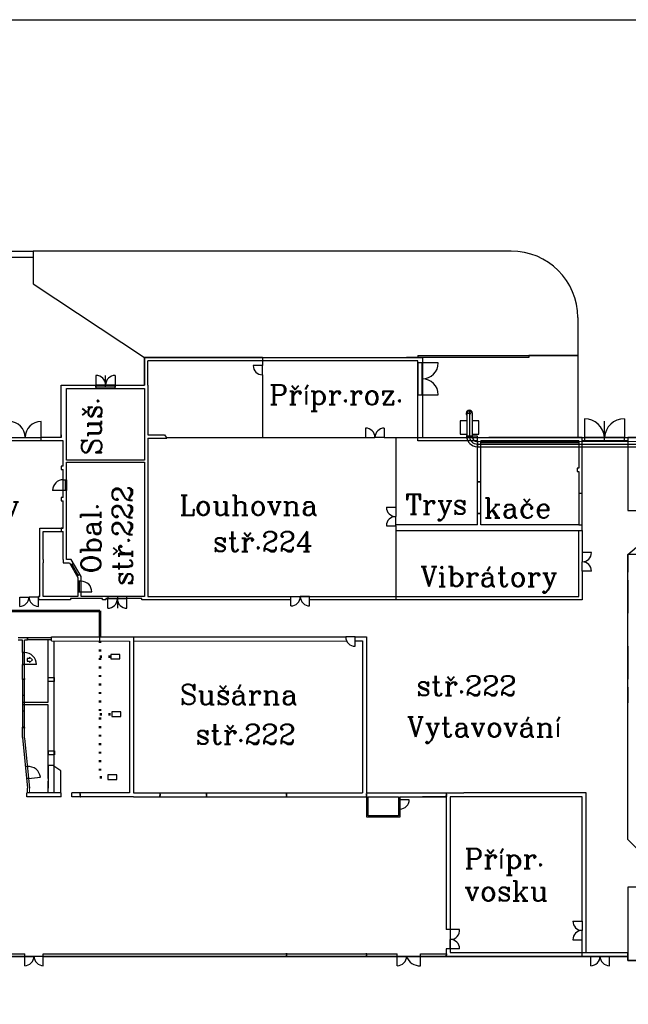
# Model space of a CAD drawing. Extents: x -1507204116 to 3732041488, y -170180604 to 62810664.
# Tile 8 of 54: x 42329 to 88022, y -3587 to 70407. Entities that reach past the tile are written whole.
import ezdxf

# ---------------------------------------------------------------- set-up
doc = ezdxf.new("R2010")
doc.units = 0
doc.header["$LTSCALE"] = 1000
doc.header["$MEASUREMENT"] = 0
for name, pattern in [('CSN_CERCHOVANA', [10.7, 5, -2.5, 0.7, -2.5]), ('GEN3A', [3.1, 2.5, -0.6]), ('INCONTINUOUS', [200000.001, 200000, -0.001]), ('TECKOVANA', [3.9, 0.7, -2.5, 0.7])]:
    doc.linetypes.add(name, pattern=pattern)
doc.layers.get('0').update_dxf_attribs({"linetype": 'CONTINUOUS'})
for name, color, linetype in [('4', 3, 'CONTINUOUS'), ('_ZAŘÍZENÍ', 7, 'CONTINUOUS'), ('KOTY', 2, 'CONTINUOUS'), ('OSY', 6, 'CSN_CERCHOVANA'), ('POMOCNA', 9, 'INCONTINUOUS'), ('SILNA', 7, 'CONTINUOUS'), ('SLABA', 8, 'CONTINUOUS'), ('TENKA', 7, 'CONTINUOUS'), ('TLUSTA', 3, 'CONTINUOUS'), ('VZT-STAVBA', 7, 'CONTINUOUS')]:
    doc.layers.add(name, color=color, linetype=linetype)
doc.layers.add('INFOBOD', color=4, linetype='CONTINUOUS', plot=False)
doc.styles.add('ROMANC', font='romanc')
doc.styles.get("Standard").update_dxf_attribs({"font": 'ROMANS.shx', "height": 10})

# ---------------------------------------------------------------- blocks, each defined once
blk = doc.blocks.new('soucast')
for p, q in [((1, 0), (-1, 0)), ((0, 1), (0, -1)), ((0, -1), (0, 1))]:
    blk.add_line(p, q)
blk.add_lwpolyline([(0, 1), (-1, 0), (0, -1), (0, -1), (1, 0), (0, 1)], close=True)
at = {"linetype": 'Continuous', "flags": 1}
for tag in ['BOM1', 'BOM2', 'BOM3', 'BOM4', 'BOM5', 'BOM6', 'BOM7', 'BOM8', 'BOM9', 'BOM10', 'BOM11']:
    blk.add_attdef(tag, (0, 0), '', height=0.1, dxfattribs=at)
at = {"lineweight": 80, "flags": 1}
blk.add_attdef('BOM12', (0, 0), '', height=0.1, dxfattribs=at)

msp = doc.modelspace()

# ---------------------------------------------------------------- linework, layer by layer
at = {"color": 0, "lineweight": -2}
for p, q in [((46853, 12211), (46855, 12211)), ((46855, 12211), (46854, 12212)), ((46855, 12212), (46854, 12211)), ((56353, 12211), (56355, 12211)), ((56355, 12211), (56354, 12212)), ((56355, 12212), (56354, 12211))]:
    msp.add_line(p, q, dxfattribs=at)
at = {"color": 0}
for p, q in [((62353, 12211), (62355, 12211)), ((62355, 12211), (62354, 12212)), ((62355, 12212), (62354, 12211))]:
    msp.add_line(p, q, dxfattribs=at)
at = {"color": 0, "lineweight": -2}
for points in [[(46855, 12211), (46855, 12211), (46855, 12212), (46854, 12212), (46853, 12211), (46854, 12211)], [(56355, 12211), (56355, 12211), (56355, 12212), (56354, 12212), (56353, 12211), (56354, 12211)]]:
    msp.add_lwpolyline(points, close=True, dxfattribs=at)
at = {"color": 0}
msp.add_lwpolyline([(62355, 12211), (62355, 12211), (62355, 12212), (62354, 12212), (62353, 12211), (62354, 12211)], close=True, dxfattribs=at)
at = {"layer": '4', "color": 0}
for points in [[(60560, 43717), (60560, 44417), (59860, 44417)], [(68300, 39717), (68300, 39017), (69000, 39017)], [(69700, 39717), (69700, 39017), (69000, 39017)], [(69860, 33769), (70560, 33769), (70560, 33069)], [(69860, 32369), (70560, 32369), (70560, 33069)], [(85260, 30365), (84560, 30365), (84560, 29665)], [(85260, 28965), (84560, 28965), (84560, 29665)], [(42329, 26317), (42329, 27017), (43029, 27017)], [(43729, 26317), (43729, 27017), (43029, 27017)], [(62697, 26350), (62697, 27050), (63397, 27050)], [(64097, 26350), (64097, 27050), (63397, 27050)], [(67503, 23317), (67503, 24017), (66803, 24017)], [(83860, 2665), (84560, 2665), (84560, 1965)], [(83860, 1265), (84560, 1265), (84560, 1965)], [(85203, -683), (85203, 17), (85903, 17)], [(86603, -683), (86603, 17), (85903, 17)]]:
    msp.add_lwpolyline(points, dxfattribs=at)
at = {"layer": '4', "color": 0, "lineweight": -2}
for points in [[(42702, -683), (42702, 17), (43402, 17)], [(44102, -683), (44102, 17), (43402, 17)]]:
    msp.add_lwpolyline(points, dxfattribs=at)
at = {"layer": '4', "color": 0}
for centre, start, end in [((60560, 44417), 180, 270), ((68300, 39017), 0, 90), ((69700, 39017), 90, 180), ((70560, 33769), 180, 270), ((70560, 32369), 90, 180), ((84560, 30365), 270, 0), ((84560, 28965), 0, 90), ((42329, 27017), 270, 0), ((43729, 27017), 180, 270), ((62697, 27050), 270, 0), ((64097, 27050), 180, 270), ((67503, 24017), 180, 270), ((84560, 2665), 180, 270), ((84560, 1265), 90, 180), ((85203, 17), 270, 0), ((86603, 17), 180, 270)]:
    msp.add_arc(centre, 700, start, end, dxfattribs=at)
at = {"layer": '4', "color": 0, "lineweight": -2}
for centre, start, end in [((42702, 17), 270, 0), ((44102, 17), 180, 270)]:
    msp.add_arc(centre, 700, start, end, dxfattribs=at)
at = {"layer": '_ZAŘÍZENÍ', "color": 0}
for p, q in [((72220, 45167), (72218, 45013)), ((80556, 45167), (84224, 45167)), ((84224, 45167), (80556, 45167)), ((80556, 45167), (80556, 45017)), ((51709, 42950), (51709, 45017)), ((51709, 45017), (72560, 45017)), ((60560, 45017), (51709, 45017)), ((51709, 45017), (51709, 42950)), ((51709, 42950), (51709, 45017)), ((51709, 45017), (60560, 45017)), ((60560, 45017), (72560, 45017)), ((72560, 45017), (72560, 39017)), ((80556, 45017), (72560, 45017)), ((72560, 45017), (72560, 39017)), ((72560, 45017), (72560, 39017)), ((48779, 42800), (48779, 43676)), ((45449, 39017), (45449, 42950)), ((45449, 42950), (51709, 42950)), ((45449, 39017), (45449, 42950)), ((45449, 42950), (51709, 42950)), ((76189, 40817), (75824, 40817)), ((76088, 41081), (76088, 40553)), ((76088, 40817), (76088, 41081)), ((76088, 40817), (76189, 40817)), ((76088, 40577), (76088, 39117)), ((86233, 38767), (86233, 40226)), ((72560, 39017), (105379, 39017)), ((72560, 39017), (84224, 39017)), ((72560, 39017), (115183, 39017)), ((75848, 39117), (76328, 39117)), ((75848, 39112), (75848, 39117)), ((76088, 39112), (75848, 39112)), ((76088, 39112), (76088, 39117)), ((76328, 39112), (76088, 39112)), ((76328, 39117), (76328, 39112)), ((76688, 39112), (76328, 39112)), ((76688, 38752), (76688, 39112)), ((76688, 38752), (76688, 38512)), ((76693, 38752), (76688, 38752)), ((76688, 38512), (76688, 38272)), ((76688, 38512), (76693, 38512)), ((76693, 38272), (76693, 38752)), ((76693, 38517), (89473, 38517)), ((84560, 39017), (88060, 39017)), ((76688, 38272), (76693, 38272)), ((43849, 29850), (43849, 32200)), ((43849, 32200), (45599, 32200)), ((44099, 29850), (44099, 31950)), ((44099, 31950), (45599, 31950)), ((84310, 27050), (84310, 32017)), ((44099, 29850), (44099, 29600)), ((45599, 29850), (45599, 29600)), ((45599, 29600), (46055, 29600)), ((49659, 27050), (49659, 26174)), ((53037, 27050), (75662, 27050)), ((75662, 27050), (84310, 27050)), ((42215, 23985), (42926, 23985)), ((42536, 23789), (42215, 23789)), ((42926, 23789), (42686, 23789)), ((42926, 23985), (42926, 23789)), ((50860, 12316), (68060, 12316)), ((68360, 12316), (75662, 12316)), ((68400, 10467), (68400, 12017)), ((68500, 10567), (68500, 12017)), ((70780, 12017), (70780, 10567)), ((70880, 12017), (70880, 11787)), ((74660, 12017), (74660, 316)), ((71580, 11787), (70880, 11787)), ((70880, 11787), (70880, 11087)), ((70880, 10467), (68400, 10467)), ((70780, 10567), (68500, 10567)), ((70880, 11087), (70880, 10467)), ((74660, 2046), (74360, 2046)), ((70680, 17), (70680, 217)), ((87983, 17), (70680, 17)), ((87983, 17), (70680, 17)), ((70680, 17), (87983, 17)), ((72430, 17), (72430, 217)), ((74660, 586), (74360, 586)), ((87983, -283), (87983, 316)), ((87983, -283), (87983, 17)), ((87983, 17), (87983, -283)), ((87983, -283), (87983, 17)), ((115183, -283), (87983, -283)), ((115183, -283), (87983, -283))]:
    msp.add_line(p, q, dxfattribs=at)
at = {"layer": '_ZAŘÍZENÍ', "color": 0, "linetype": 'Continuous'}
for p, q in [((45449, 39017), (43916, 39017)), ((45449, 39200), (45449, 39017))]:
    msp.add_line(p, q, dxfattribs=at)
at = {"layer": '_ZAŘÍZENÍ', "color": 0, "lineweight": -2}
for p, q in [((44102, 17), (1560, 17)), ((87983, 17), (13856, 6)), ((70680, 17), (42702, 17)), ((70680, 17), (44102, 17)), ((44102, 17), (70680, 17))]:
    msp.add_line(p, q, dxfattribs=at)
at = {"layer": '_ZAŘÍZENÍ', "color": 0, "linetype": 'Continuous', "lineweight": -2}
for p, q in [((42702, 17), (42702, 217)), ((44102, 17), (44102, 217))]:
    msp.add_line(p, q, dxfattribs=at)
at = {"layer": '_ZAŘÍZENÍ', "color": 0, "linetype": 'Continuous'}
msp.add_lwpolyline([(43345, 53017), (43345, 52544), (27483, 52544), (27483, 53017)], close=True, dxfattribs=at)
msp.add_lwpolyline([(43345, 53017), (43345, 52544), (27483, 52544), (27483, 53017)], close=True, dxfattribs=at)
at = {"layer": '_ZAŘÍZENÍ', "color": 0}
for points in [[(79224, 53017), (43345, 53017), (43345, 50545), (51709, 45017)], [(75662, 53017), (43345, 53017), (43345, 50545), (51709, 45017)], [(84224, 48017), (84224, 39017)], [(72220, 45167), (75662, 45167)], [(75662, 45167), (80556, 45167)], [(80556, 45167), (80556, 45017), (75662, 45017)], [(51709, 45017), (60560, 45017), (60560, 44417)], [(51959, 42950), (51959, 44779)], [(60560, 45017), (72560, 45017), (72560, 44617)], [(75662, 45017), (71361, 45017)], [(48054, 43675), (48054, 42950)], [(49504, 43675), (49504, 42950)], [(51709, 42950), (51709, 43965)], [(60560, 43717), (60560, 39017)], [(45449, 39200), (45449, 42950), (45599, 42950)], [(45599, 42950), (51709, 42950)], [(51959, 42950), (51959, 39200)], [(45849, 37300), (45849, 42700), (51709, 42700), (51709, 37300)], [(72560, 42217), (72560, 39017)], [(75888, 40817), (75888, 39112)], [(76288, 40817), (76288, 39112)], [(75388, 40267), (75388, 39267), (75888, 39267)], [(75888, 40267), (75388, 40267)], [(76288, 39267), (76788, 39267), (76788, 40267), (76288, 40267)], [(84733, 40417), (84733, 39017)], [(87733, 40417), (87733, 39017)], [(21060, 39017), (43916, 39017)], [(45599, 36850), (45599, 38767)], [(51959, 39200), (53196, 39200)], [(51959, 38950), (51959, 27050), (53037, 27050)], [(51959, 38950), (53376, 38950)], [(53196, 39200), (53376, 38950)], [(53328, 39017), (68300, 39017)], [(69700, 39017), (70560, 39017), (70560, 33769)], [(70560, 39017), (75662, 39017)], [(75662, 39017), (77560, 39017)], [(76688, 38722), (89283, 38717)], [(84560, 32820), (84560, 39017), (77560, 39017)], [(84560, 39017), (85537, 39017)], [(86937, 39017), (95560, 39017)], [(89283, 39017), (87979, 39017)], [(87979, 38767), (87979, 38718)], [(115183, 39017), (87983, 39017), (87983, 33517), (115183, 33517)], [(76688, 38312), (89351, 38317)], [(51709, 37300), (45849, 37300)], [(51709, 27050), (46944, 27050), (46944, 28560), (46199, 29850), (45849, 29850), (45849, 37150)], [(45849, 37150), (51709, 37150)], [(51709, 37150), (51709, 27050)], [(45599, 36850), (45449, 36850), (45449, 36600), (45599, 36600)], [(45599, 34500), (45599, 36600)], [(45599, 34500), (45449, 34500), (45449, 34250), (45599, 34250)], [(45599, 32200), (45599, 34250)], [(77560, 32017), (84560, 32017), (84560, 32836)], [(45599, 32200), (45449, 32200), (45449, 31950), (45599, 31950)], [(45599, 29850), (45599, 31950)], [(70560, 32369), (70560, 26800), (64097, 26800)], [(70560, 32017), (75662, 32017)], [(75662, 32017), (77560, 32017)], [(84560, 32017), (84560, 30365)], [(43849, 27050), (43849, 29850), (43849, 29850)], [(46694, 28493), (46694, 27050), (44099, 27050), (44099, 29600)], [(46055, 29600), (46694, 28493)], [(46142, 29448), (46359, 29573)], [(46232, 29499), (46725, 28645)], [(84560, 28965), (84560, 26800), (75662, 26800)], [(46852, 28718), (46636, 28593)], [(43729, 27050), (43729, 26800)], [(43849, 27050), (43729, 27050)], [(43849, 26800), (43729, 26800)], [(48537, 26900), (46149, 26900), (46149, 26800), (43849, 26800)], [(48787, 26900), (48787, 26800), (48537, 26800), (48537, 26900)], [(52997, 26800), (51509, 26800), (51509, 26900), (48787, 26900)], [(48934, 26175), (48934, 26900)], [(50384, 26175), (50384, 26900)], [(62697, 26800), (52997, 26800)], [(75662, 26800), (70560, 26800)], [(44725, 23717), (44726, 24017)], [(44725, 23717), (50560, 23715), (50560, 12317), (46251, 12317)], [(44726, 24017), (50860, 24017), (50860, 12316)], [(50860, 24017), (66803, 24017)], [(50860, 23717), (66872, 23713)], [(67503, 24017), (68360, 24017), (68360, 12316)], [(67503, 23717), (68060, 23717), (68060, 12316)], [(45451, 12317), (42863, 12314)], [(68500, 12017), (70780, 12017)], [(70880, 12017), (74360, 12017), (74360, 2046)], [(74360, 12017), (72560, 12017)], [(75662, 12017), (74660, 12017)], [(84860, 316), (84860, 12317), (75662, 12317)], [(84560, 2665), (84560, 12017), (75662, 12017)], [(115183, -33), (115183, 5217), (87983, 5217), (87983, -283), (115183, -283)], [(75360, 2046), (74660, 2046), (74660, 1286)], [(75360, 586), (74660, 586), (74660, 1286)], [(75662, 17), (84560, 17), (84560, 1265)], [(70680, -683), (70680, 17), (71380, 17)], [(72430, -683), (72430, 17), (71380, 17)], [(74360, 17), (72430, 17)], [(72560, 17), (75662, 17)], [(74360, 586), (74360, 217)], [(87983, 17), (75662, 17)], [(84560, 17), (85203, 17)], [(86603, 17), (87983, 17)]]:
    msp.add_lwpolyline(points, dxfattribs=at)
at = {"layer": '_ZAŘÍZENÍ', "color": 0, "linetype": 'Continuous'}
for points in [[(75662, 38767), (72226, 38767), (72226, 44779), (51959, 44779)], [(45599, 38767), (45560, 38767), (28460, 38767)], [(76700, 38767), (75662, 38767)], [(84310, 38767), (76950, 38767)], [(87983, 38767), (84560, 38767)], [(72430, 217), (74360, 217)], [(74660, 316), (75662, 316)], [(75662, 316), (87983, 316)]]:
    msp.add_lwpolyline(points, dxfattribs=at)
at = {"layer": '_ZAŘÍZENÍ', "color": 0}
for points in [[(72222, 44617), (72222, 42217), (72556, 42217), (72556, 44617)], [(48054, 42700), (49504, 42700), (49504, 42950), (48054, 42950)], [(49504, 42800), (48054, 42800), (48054, 42950), (49504, 42950)], [(84733, 39017), (84733, 38767), (87733, 38767), (87733, 39017)], [(45599, 35837), (45849, 35837), (45849, 35037), (45599, 35037)], [(46944, 28210), (46694, 28210), (46694, 27410), (46944, 27410)], [(50384, 27050), (48934, 27050), (48934, 26900), (50384, 26900)]]:
    msp.add_lwpolyline(points, close=True, dxfattribs=at)
at = {"layer": '_ZAŘÍZENÍ', "color": 0, "ltscale": 100}
for points in [[(72556, 44617), (72222, 44617)], [(73756, 44617), (72556, 44617)], [(72222, 42217), (72556, 42217)], [(72556, 42217), (73756, 42217)], [(43939, 39004), (43939, 40204)], [(43939, 38767), (43939, 39004)]]:
    msp.add_lwpolyline(points, dxfattribs=at)
at = {"layer": '_ZAŘÍZENÍ', "color": 0, "linetype": 'Continuous', "flags": 128}
for points in [[(76700, 32447), (76700, 33287), (76950, 33287), (76700, 33287), (76700, 35667), (76950, 35667), (76700, 35667), (76700, 38767)], [(84310, 32447), (76950, 32447), (76950, 38767)], [(84310, 38617), (76950, 38617)], [(84310, 38767), (84310, 36707), (84190, 36707), (84190, 36447), (84310, 36447), (84310, 34817), (84560, 34817)], [(84310, 34817), (84310, 32447)], [(75662, 32447), (70560, 32447)], [(76700, 32447), (75662, 32447)], [(84310, 32447), (84560, 32447)], [(92483, 7500), (89283, 7500), (87983, 8800), (87983, 30228), (89283, 31328), (97983, 31328)]]:
    msp.add_lwpolyline(points, dxfattribs=at)
at = {"layer": '_ZAŘÍZENÍ', "color": 0}
for points in [[(45749, 35837), (45749, 35037), (44799, 35037, 0.80493)], [(46794, 28210), (46794, 27410), (47744, 27410, -0.80493)]]:
    msp.add_lwpolyline(points, format="xyb", dxfattribs=at)
at = {"layer": '_ZAŘÍZENÍ', "color": 0, "linetype": 'GEN3A', "flags": 128}
for points in [[(92083, 26958), (92083, 30228), (87983, 30228), (87983, 30228), (87983, 25538)], [(87983, 23338), (87983, 19058)]]:
    msp.add_lwpolyline(points, dxfattribs=at)
at = {"layer": '_ZAŘÍZENÍ', "color": 0, "ltscale": 200}
msp.add_lwpolyline([(42926, 23793), (42926, 23969)], dxfattribs=at)
at = {"layer": '_ZAŘÍZENÍ', "lineweight": -2}
for points in [[(49841, 22714), (49171, 22714), (49171, 22367), (49841, 22367)], [(49911, 18384), (49241, 18384), (49241, 18037), (49911, 18037)], [(49617, 13666), (48948, 13666), (48948, 13319), (49617, 13319)]]:
    msp.add_lwpolyline(points, close=True, dxfattribs=at)
at = {"layer": '_ZAŘÍZENÍ', "color": 0, "lineweight": -2}
for points in [[(42861, 12017), (42862, 12318)], [(45451, 12017), (42862, 12017)], [(45451, 12017), (45451, 12317)], [(46251, 12017), (46251, 12317)], [(50860, 12017), (46251, 12017)], [(50860, 12017), (68400, 12017)], [(12060, 17), (42702, 17)], [(70680, 17), (44102, 17)]]:
    msp.add_lwpolyline(points, dxfattribs=at)
at = {"layer": '_ZAŘÍZENÍ', "color": 0, "linetype": 'Continuous', "lineweight": -2}
for points in [[(1860, 217), (42702, 217)], [(44102, 217), (70680, 217)]]:
    msp.add_lwpolyline(points, dxfattribs=at)
at = {"layer": '_ZAŘÍZENÍ', "color": 0}
msp.add_circle((76088, 41040), 6, dxfattribs=at)
for centre, radius, start, end in [((79224, 48017), 5000, 0, 90), ((48054, 42950), 725, 0, 90), ((49504, 42950), 725, 90, 180), ((76088, 40817), 240, 326.44269, 213.55731), ((75866, 40817), 6, 90, 89.9999), ((76088, 40817), 200, 0, 180), ((75896, 40928), 6, 60, 59.9999), ((75977, 41010), 6, 30, 29.9999), ((76200, 41010), 6, 330, 329.9999), ((76281, 40928), 6, 300, 299.9999), ((76311, 40817), 6, 270, 269.9999), ((84748, 38929), 1488, 3.40094, 90.61192), ((87719, 38929), 1488, 89.38808, 176.59906), ((76688, 39112), 800, 180, 270), ((76688, 39112), 600, 180, 270), ((76688, 39112), 400, 180, 270), ((45599, 35037), 800, 90, 180), ((46944, 27410), 800, 0, 90), ((48934, 26900), 725, 270, 0), ((50384, 26900), 725, 180, 270), ((70880, 11787), 700, 270, 0), ((74658, 1990), 704, 270.12912, 4.57747), ((74660, 586), 700, 0, 90), ((70680, 17), 700, 270, 0), ((72331, 306), 994, 196.92335, 275.69651)]:
    msp.add_arc(centre, radius, start, end, dxfattribs=at)
at = {"layer": '_ZAŘÍZENÍ', "color": 0, "ltscale": 100}
for centre, radius, start, end in [((72556, 44617), 1200, 270, 0), ((72556, 42217), 1200, 0, 90), ((41539, 39006), 1199, 0.54097, 90.02833), ((43940, 39003), 1202, 90.03296, 179.31262)]:
    msp.add_arc(centre, radius, start, end, dxfattribs=at)
at = {"layer": 'KOTY', "color": 0}
msp.add_arc((42983, 13384), 899, 5.67091, 95.71415, dxfattribs=at)
at = {"layer": 'OSY', "color": 0, "lineweight": -2}
for p, q in [((46860, 12219), (46860, 12015)), ((52860, 12219), (52860, 12015)), ((56360, 12219), (56360, 12015))]:
    msp.add_line(p, q, dxfattribs=at)
at = {"layer": 'OSY', "color": 0}
for p, q in [((62360, 12219), (62360, 12015)), ((68360, 12219), (68360, 12015)), ((74360, 12219), (74360, 12015)), ((62360, 217), (62360, 13)), ((68360, 218), (68360, 14)), ((74360, 218), (74360, 14))]:
    msp.add_line(p, q, dxfattribs=at)
at = {"layer": 'POMOCNA', "lineweight": -2}
msp.add_line((48356, 23716), (48356, 24017), dxfattribs=at)
at = {"layer": 'SILNA', "color": 0}
for p, q in [((42536, 16467), (42918, 12652)), ((42686, 16405), (43058, 12652)), ((42893, 14280), (42754, 14266)), ((42983, 13384), (42843, 13371)), ((62360, 12217), (62315, 12217)), ((62315, 12217), (62315, 12213)), ((62315, 12017), (62315, 12021)), ((62360, 12017), (62315, 12017)), ((62319, 12208), (62350, 12204)), ((62319, 12026), (62350, 12030)), ((62356, 12197), (62356, 12117)), ((62356, 12037), (62356, 12117)), ((62360, 12217), (62405, 12217)), ((62360, 12017), (62405, 12017)), ((62364, 12197), (62364, 12117)), ((62364, 12037), (62364, 12117)), ((62401, 12208), (62370, 12204)), ((62401, 12026), (62370, 12030)), ((62405, 12217), (62405, 12213)), ((62405, 12017), (62405, 12021)), ((68360, 12217), (68315, 12217)), ((68315, 12217), (68315, 12213)), ((68315, 12017), (68315, 12021)), ((68360, 12017), (68315, 12017)), ((68319, 12208), (68350, 12204)), ((68319, 12026), (68350, 12030)), ((68356, 12197), (68356, 12117)), ((68356, 12037), (68356, 12117)), ((68360, 12217), (68405, 12217)), ((68360, 12017), (68405, 12017)), ((68364, 12197), (68364, 12117)), ((68364, 12037), (68364, 12117)), ((68401, 12208), (68370, 12204)), ((68401, 12026), (68370, 12030)), ((68405, 12217), (68405, 12213)), ((68405, 12017), (68405, 12021)), ((74360, 12217), (74315, 12217)), ((74315, 12217), (74315, 12213)), ((74315, 12017), (74315, 12021)), ((74360, 12017), (74315, 12017)), ((74319, 12208), (74350, 12204)), ((74319, 12026), (74350, 12030)), ((74356, 12197), (74356, 12117)), ((74356, 12037), (74356, 12117)), ((74360, 12217), (74405, 12217)), ((74360, 12017), (74405, 12017)), ((74364, 12197), (74364, 12117)), ((74364, 12037), (74364, 12117)), ((74401, 12208), (74370, 12204)), ((74401, 12026), (74370, 12030)), ((74405, 12217), (74405, 12213)), ((74405, 12017), (74405, 12021)), ((62360, 215), (62315, 215)), ((62315, 215), (62315, 211)), ((62315, 15), (62315, 19)), ((62360, 15), (62315, 15)), ((62319, 206), (62350, 202)), ((62319, 24), (62350, 28)), ((62356, 195), (62356, 115)), ((62356, 35), (62356, 115)), ((62360, 215), (62405, 215)), ((62360, 15), (62405, 15)), ((62364, 195), (62364, 115)), ((62364, 35), (62364, 115)), ((62401, 206), (62370, 202)), ((62401, 24), (62370, 28)), ((62405, 215), (62405, 211)), ((62405, 15), (62405, 19)), ((68360, 216), (68315, 216)), ((68315, 216), (68315, 212)), ((68315, 16), (68315, 21)), ((68360, 16), (68315, 16)), ((68319, 208), (68350, 203)), ((68319, 25), (68350, 29)), ((68356, 196), (68356, 116)), ((68356, 37), (68356, 116)), ((68360, 216), (68405, 216)), ((68360, 16), (68405, 16)), ((68364, 196), (68364, 116)), ((68364, 37), (68364, 116)), ((68401, 208), (68370, 203)), ((68401, 25), (68370, 29)), ((68405, 216), (68405, 212)), ((68405, 16), (68405, 21)), ((74360, 216), (74315, 216)), ((74315, 216), (74315, 212)), ((74315, 16), (74315, 21)), ((74360, 16), (74315, 16)), ((74319, 208), (74350, 203)), ((74319, 25), (74350, 29)), ((74356, 196), (74356, 116)), ((74356, 37), (74356, 116)), ((74360, 216), (74405, 216)), ((74360, 16), (74405, 16)), ((74364, 196), (74364, 116)), ((74364, 37), (74364, 116)), ((74401, 208), (74370, 203)), ((74401, 25), (74370, 29)), ((74405, 216), (74405, 212)), ((74405, 16), (74405, 21))]:
    msp.add_line(p, q, dxfattribs=at)
at = {"layer": 'SILNA', "color": 0, "lineweight": 13}
msp.add_line((43058, 12317), (43058, 12652), dxfattribs=at)
at = {"layer": 'SILNA', "color": 0, "lineweight": -2}
for p, q in [((46860, 12217), (46815, 12217)), ((46815, 12217), (46815, 12213)), ((46815, 12017), (46815, 12021)), ((46860, 12017), (46815, 12017)), ((46819, 12208), (46850, 12204)), ((46819, 12026), (46850, 12030)), ((46856, 12197), (46856, 12117)), ((46856, 12037), (46856, 12117)), ((46860, 12217), (46905, 12217)), ((46860, 12017), (46905, 12017)), ((46864, 12197), (46864, 12117)), ((46864, 12037), (46864, 12117)), ((46901, 12208), (46870, 12204)), ((46901, 12026), (46870, 12030)), ((46905, 12217), (46905, 12213)), ((46905, 12017), (46905, 12021)), ((52860, 12217), (52815, 12217)), ((52815, 12217), (52815, 12213)), ((52815, 12017), (52815, 12021)), ((52860, 12017), (52815, 12017)), ((52819, 12208), (52850, 12204)), ((52819, 12026), (52850, 12030)), ((52856, 12197), (52856, 12117)), ((52856, 12037), (52856, 12117)), ((52860, 12217), (52905, 12217)), ((52860, 12017), (52905, 12017)), ((52864, 12197), (52864, 12117)), ((52864, 12037), (52864, 12117)), ((52901, 12208), (52870, 12204)), ((52901, 12026), (52870, 12030)), ((52905, 12217), (52905, 12213)), ((52905, 12017), (52905, 12021)), ((56360, 12217), (56315, 12217)), ((56315, 12217), (56315, 12213)), ((56315, 12017), (56315, 12021)), ((56360, 12017), (56315, 12017)), ((56319, 12208), (56350, 12204)), ((56319, 12026), (56350, 12030)), ((56356, 12197), (56356, 12117)), ((56356, 12037), (56356, 12117)), ((56360, 12217), (56405, 12217)), ((56360, 12017), (56405, 12017)), ((56364, 12197), (56364, 12117)), ((56364, 12037), (56364, 12117)), ((56401, 12208), (56370, 12204)), ((56401, 12026), (56370, 12030)), ((56405, 12217), (56405, 12213)), ((56405, 12017), (56405, 12021))]:
    msp.add_line(p, q, dxfattribs=at)
for centre, radius, start, end in [((46820, 12213), 4.5, 180, 262.03039), ((46820, 12021), 4.5, 97.96961, 180), ((46849, 12197), 7.5, 0, 82.03039), ((46849, 12037), 7.5, 277.96961, 0), ((46871, 12197), 7.5, 97.96961, 180), ((46871, 12037), 7.5, 180, 262.03039), ((46901, 12213), 4.5, 277.96961, 0), ((46901, 12021), 4.5, 0, 82.03039), ((52820, 12213), 4.5, 180, 262.03039), ((52820, 12021), 4.5, 97.96961, 180), ((52849, 12197), 7.5, 0, 82.03039), ((52849, 12037), 7.5, 277.96961, 0), ((52871, 12197), 7.5, 97.96961, 180), ((52871, 12037), 7.5, 180, 262.03039), ((52901, 12213), 4.5, 277.96961, 0), ((52901, 12021), 4.5, 0, 82.03039), ((56320, 12213), 4.5, 180, 262.03039), ((56320, 12021), 4.5, 97.96961, 180), ((56349, 12197), 7.5, 0, 82.03039), ((56349, 12037), 7.5, 277.96961, 0), ((56371, 12197), 7.5, 97.96961, 180), ((56371, 12037), 7.5, 180, 262.03039), ((56401, 12213), 4.5, 277.96961, 0), ((56401, 12021), 4.5, 0, 82.03039)]:
    msp.add_arc(centre, radius, start, end, dxfattribs=at)
at = {"layer": 'SILNA', "color": 0}
for centre, radius, start, end in [((62320, 12213), 4.5, 180, 262.03039), ((62320, 12021), 4.5, 97.96961, 180), ((62349, 12197), 7.5, 0, 82.03039), ((62349, 12037), 7.5, 277.96961, 0), ((62371, 12197), 7.5, 97.96961, 180), ((62371, 12037), 7.5, 180, 262.03039), ((62401, 12213), 4.5, 277.96961, 0), ((62401, 12021), 4.5, 0, 82.03039), ((68320, 12213), 4.5, 180, 262.03039), ((68320, 12021), 4.5, 97.96961, 180), ((68349, 12197), 7.5, 0, 82.03039), ((68349, 12037), 7.5, 277.96961, 0), ((68371, 12197), 7.5, 97.96961, 180), ((68371, 12037), 7.5, 180, 262.03039), ((68401, 12213), 4.5, 277.96961, 0), ((68401, 12021), 4.5, 0, 82.03039), ((74320, 12213), 4.5, 180, 262.03039), ((74320, 12021), 4.5, 97.96961, 180), ((74349, 12197), 7.5, 0, 82.03039), ((74349, 12037), 7.5, 277.96961, 0), ((74371, 12197), 7.5, 97.96961, 180), ((74371, 12037), 7.5, 180, 262.03039), ((74401, 12213), 4.5, 277.96961, 0), ((74401, 12021), 4.5, 0, 82.03039), ((62320, 211), 4.5, 180, 262.03039), ((62320, 19), 4.5, 97.96961, 180), ((62349, 195), 7.5, 0, 82.03039), ((62349, 35), 7.5, 277.96961, 0), ((62371, 195), 7.5, 97.96961, 180), ((62371, 35), 7.5, 180, 262.03039), ((62401, 211), 4.5, 277.96961, 0), ((62401, 19), 4.5, 0, 82.03039), ((68320, 212), 4.5, 180, 262.03039), ((68320, 21), 4.5, 97.96961, 180), ((68349, 196), 7.5, 0, 82.03039), ((68349, 37), 7.5, 277.96961, 0), ((68371, 196), 7.5, 97.96961, 180), ((68371, 37), 7.5, 180, 262.03039), ((68401, 212), 4.5, 277.96961, 0), ((68401, 21), 4.5, 0, 82.03039), ((74320, 212), 4.5, 180, 262.03039), ((74320, 21), 4.5, 97.96961, 180), ((74349, 196), 7.5, 0, 82.03039), ((74349, 37), 7.5, 277.96961, 0), ((74371, 196), 7.5, 97.96961, 180), ((74371, 37), 7.5, 180, 262.03039), ((74401, 212), 4.5, 277.96961, 0), ((74401, 21), 4.5, 0, 82.03039)]:
    msp.add_arc(centre, radius, start, end, dxfattribs=at)
at = {"layer": 'SLABA', "color": 0}
msp.add_line((42983, 13384), (43878, 13473), dxfattribs=at)
at = {"layer": 'TENKA', "lineweight": -2}
msp.add_lwpolyline([(-63921, 70407), (215262, 70407), (215262, -49884), (-63921, -49884)], close=True, dxfattribs=at)
at = {"layer": 'TLUSTA', "lineweight": 53}
for p, q in [((30613, 25993), (48356, 25993)), ((48356, 25993), (48356, 24017))]:
    msp.add_line(p, q, dxfattribs=at)
at = {"layer": 'TLUSTA', "linetype": 'TECKOVANA', "lineweight": 53, "ltscale": 0.2}
for p, q in [((48356, 23716), (48356, 13493)), ((48356, 22541), (49171, 22541)), ((48356, 18210), (49241, 18210)), ((48356, 13493), (48948, 13493))]:
    msp.add_line(p, q, dxfattribs=at)
at = {"layer": 'VZT-STAVBA', "color": 0, "ltscale": 100}
for p, q in [((42536, 22850), (42536, 23789)), ((42686, 21950), (42686, 23789)), ((42926, 23969), (44726, 23969)), ((44726, 23809), (42926, 23809)), ((42536, 22850), (42536, 21950)), ((42686, 22850), (42536, 22850)), ((42536, 22850), (42686, 22850)), ((42686, 22850), (42536, 22850)), ((42882, 22413), (42882, 22191)), ((43074, 22413), (42882, 22413)), ((43285, 22302), (43074, 22513)), ((43074, 22513), (43074, 22413)), ((43074, 22091), (43285, 22302)), ((43586, 21950), (42536, 21950)), ((42536, 21950), (42686, 21950)), ((42686, 21950), (42536, 21950)), ((42536, 20831), (42536, 21950)), ((42686, 20831), (42686, 21950)), ((42882, 22191), (43074, 22191)), ((43074, 22191), (43074, 22091)), ((42536, 20831), (42536, 17231)), ((42686, 20831), (42536, 20831)), ((42679, 20850), (42667, 20838)), ((42686, 17231), (42686, 20831)), ((44472, 20671), (44472, 20971)), ((44472, 20971), (44918, 20971)), ((44918, 20971), (44918, 20671)), ((44918, 20671), (44472, 20671)), ((42536, 17231), (42686, 17231)), ((42536, 16467), (42536, 17231)), ((42686, 16405), (42686, 17231)), ((44484, 15452), (44930, 15452)), ((44484, 15152), (44484, 15452)), ((44930, 15152), (44484, 15152)), ((44930, 15452), (44930, 15152)), ((44822, 14365), (44472, 14365)), ((44472, 14365), (44472, 12653)), ((45422, 13965), (44822, 14365)), ((45422, 12317), (45422, 13965)), ((42922, 12317), (42918, 12653)), ((44472, 13052), (44472, 12653))]:
    msp.add_line(p, q, dxfattribs=at)
at = {"layer": 'VZT-STAVBA', "color": 0}
for p, q in [((44472, 22771), (44472, 23809)), ((44472, 22771), (44472, 23809)), ((44922, 12317), (44922, 23717)), ((44472, 20971), (44472, 22771)), ((44472, 20971), (44472, 22571)), ((42531, 20896), (42533, 20896)), ((42531, 20831), (42531, 20896)), ((42691, 20831), (42531, 20831)), ((42539, 20890), (42542, 20848)), ((42553, 20838), (42668, 20838)), ((42679, 20848), (42682, 20890)), ((42688, 20896), (42691, 20896)), ((42691, 20896), (42691, 20831)), ((44472, 19131), (44472, 20771)), ((44472, 19131), (44472, 20771)), ((42691, 19631), (42531, 19631)), ((42536, 19131), (44472, 19131)), ((42536, 19131), (44472, 19131)), ((44472, 18931), (42536, 18931)), ((44472, 18931), (42536, 18931)), ((44472, 15251), (44472, 18931)), ((42691, 18431), (42531, 18431)), ((42691, 17231), (42531, 17231)), ((42531, 17231), (42531, 17166)), ((42531, 17166), (42533, 17166)), ((42539, 17171), (42542, 17213)), ((42553, 17223), (42668, 17223)), ((42679, 17213), (42682, 17171)), ((42688, 17166), (42691, 17166)), ((42691, 17166), (42691, 17231)), ((44472, 13371), (44472, 15251)), ((44472, 13371), (44472, 15251)), ((44472, 12317), (44472, 13171)), ((44472, 12653), (44472, 13171))]:
    msp.add_line(p, q, dxfattribs=at)
at = {"layer": 'VZT-STAVBA', "color": 0, "ltscale": 100}
msp.add_arc((42686, 21950), 900, 0, 90, dxfattribs=at)
at = {"layer": 'VZT-STAVBA', "color": 0}
for centre, radius, start, end in [((42533, 20890), 5.5, 4.57392, 90), ((42553, 20849), 10.5, 184.57392, 270), ((42668, 20849), 10.5, 270, 355.42608), ((42688, 20890), 5.5, 90, 175.42608), ((42533, 17171), 5.5, 270, 355.42608), ((42553, 17213), 10.5, 90, 175.42608), ((42668, 17213), 10.5, 4.57392, 90), ((42688, 17171), 5.5, 184.57392, 270)]:
    msp.add_arc(centre, radius, start, end, dxfattribs=at)

# ---------------------------------------------------------------- block references
at = {"layer": 'INFOBOD', "color": 0, "lineweight": -2, "rotation": 180}
msp.add_blockref('soucast', (52854, 12211), dxfattribs=at)
at = {"layer": 'INFOBOD', "color": 0, "rotation": 180}
for p in [(68354, 12211), (74354, 12211), (62354, 209), (68354, 211), (74354, 211)]:
    msp.add_blockref('soucast', p, dxfattribs=at)

# ---------------------------------------------------------------- texts
at = {"color": 0, "lineweight": -2}
for tag, p, height, flags in [('INFO2', (46860, 12217), 3, 9), ('INFO4', (46860, 12217), 3, 9), ('INFO5', (46860, 12217), 3, 9), ('INFO6', (46860, 12217), 3, 9), ('INFO7', (46860, 12217), 3, 9), ('INFO8', (46860, 12217), 3, 9), ('INFO9', (46860, 12217), 3, 9), ('INFO1', (46860, 12217), 3, 9), ('INFO3', (46860, 12217), 3, 9), ('INFO', (46860, 12217), 3, 9), ('BOM12', (46854, 12211), 0.1, 1), ('INFO2', (52860, 12217), 3, 9), ('INFO4', (52860, 12217), 3, 9), ('INFO5', (52860, 12217), 3, 9), ('INFO6', (52860, 12217), 3, 9), ('INFO7', (52860, 12217), 3, 9), ('INFO8', (52860, 12217), 3, 9), ('INFO9', (52860, 12217), 3, 9), ('INFO1', (52860, 12217), 3, 9), ('INFO3', (52860, 12217), 3, 9), ('INFO', (52860, 12217), 3, 9), ('INFO2', (56360, 12217), 3, 9), ('INFO4', (56360, 12217), 3, 9), ('INFO5', (56360, 12217), 3, 9), ('INFO6', (56360, 12217), 3, 9), ('INFO7', (56360, 12217), 3, 9), ('INFO8', (56360, 12217), 3, 9), ('INFO9', (56360, 12217), 3, 9), ('INFO1', (56360, 12217), 3, 9), ('INFO3', (56360, 12217), 3, 9), ('INFO', (56360, 12217), 3, 9), ('BOM12', (56354, 12211), 0.1, 1)]:
    msp.add_attdef(tag, p, '', height=height, rotation=180, dxfattribs=dict(at, flags=flags))
at = {"color": 0, "linetype": 'Continuous', "lineweight": -2, "flags": 1}
for tag, p in [('BOM1', (46854, 12211)), ('BOM2', (46854, 12211)), ('BOM3', (46854, 12211)), ('BOM4', (46854, 12211)), ('BOM5', (46854, 12211)), ('BOM6', (46854, 12211)), ('BOM7', (46854, 12211)), ('BOM8', (46854, 12211)), ('BOM9', (46854, 12211)), ('BOM10', (46854, 12211)), ('BOM11', (46854, 12211)), ('BOM1', (56354, 12211)), ('BOM2', (56354, 12211)), ('BOM3', (56354, 12211)), ('BOM4', (56354, 12211)), ('BOM5', (56354, 12211)), ('BOM6', (56354, 12211)), ('BOM7', (56354, 12211)), ('BOM8', (56354, 12211)), ('BOM9', (56354, 12211)), ('BOM10', (56354, 12211)), ('BOM11', (56354, 12211))]:
    msp.add_attdef(tag, p, '', height=0.1, rotation=180, dxfattribs=at)
at = {"color": 0}
for tag, p, height, flags in [('INFO2', (62360, 12217), 3, 9), ('INFO4', (62360, 12217), 3, 9), ('INFO5', (62360, 12217), 3, 9), ('INFO6', (62360, 12217), 3, 9), ('INFO7', (62360, 12217), 3, 9), ('INFO8', (62360, 12217), 3, 9), ('INFO9', (62360, 12217), 3, 9), ('INFO1', (62360, 12217), 3, 9), ('INFO3', (62360, 12217), 3, 9), ('INFO', (62360, 12217), 3, 9), ('BOM12', (62354, 12211), 0.1, 1), ('INFO2', (68360, 12217), 3, 9), ('INFO4', (68360, 12217), 3, 9), ('INFO5', (68360, 12217), 3, 9), ('INFO6', (68360, 12217), 3, 9), ('INFO7', (68360, 12217), 3, 9), ('INFO8', (68360, 12217), 3, 9), ('INFO9', (68360, 12217), 3, 9), ('INFO1', (68360, 12217), 3, 9), ('INFO3', (68360, 12217), 3, 9), ('INFO', (68360, 12217), 3, 9), ('INFO2', (74360, 12217), 3, 9), ('INFO4', (74360, 12217), 3, 9), ('INFO5', (74360, 12217), 3, 9), ('INFO6', (74360, 12217), 3, 9), ('INFO7', (74360, 12217), 3, 9), ('INFO8', (74360, 12217), 3, 9), ('INFO9', (74360, 12217), 3, 9), ('INFO1', (74360, 12217), 3, 9), ('INFO3', (74360, 12217), 3, 9), ('INFO', (74360, 12217), 3, 9), ('INFO2', (62360, 215), 3, 9), ('INFO4', (62360, 215), 3, 9), ('INFO5', (62360, 215), 3, 9), ('INFO6', (62360, 215), 3, 9), ('INFO7', (62360, 215), 3, 9), ('INFO8', (62360, 215), 3, 9), ('INFO9', (62360, 215), 3, 9), ('INFO1', (62360, 215), 3, 9), ('INFO3', (62360, 215), 3, 9), ('INFO', (62360, 215), 3, 9), ('INFO2', (68360, 216), 3, 9), ('INFO4', (68360, 216), 3, 9), ('INFO5', (68360, 216), 3, 9), ('INFO6', (68360, 216), 3, 9), ('INFO7', (68360, 216), 3, 9), ('INFO8', (68360, 216), 3, 9), ('INFO9', (68360, 216), 3, 9), ('INFO1', (68360, 216), 3, 9), ('INFO3', (68360, 216), 3, 9), ('INFO', (68360, 216), 3, 9), ('INFO2', (74360, 216), 3, 9), ('INFO4', (74360, 216), 3, 9), ('INFO5', (74360, 216), 3, 9), ('INFO6', (74360, 216), 3, 9), ('INFO7', (74360, 216), 3, 9), ('INFO8', (74360, 216), 3, 9), ('INFO9', (74360, 216), 3, 9), ('INFO1', (74360, 216), 3, 9), ('INFO3', (74360, 216), 3, 9), ('INFO', (74360, 216), 3, 9)]:
    msp.add_attdef(tag, p, '', height=height, rotation=180, dxfattribs=dict(at, flags=flags))
at = {"color": 0, "linetype": 'Continuous', "flags": 1}
for tag in ['BOM1', 'BOM2', 'BOM3', 'BOM4', 'BOM5', 'BOM6', 'BOM7', 'BOM8', 'BOM9', 'BOM10', 'BOM11']:
    msp.add_attdef(tag, (62354, 12211), '', height=0.1, rotation=180, dxfattribs=at)
at = {"layer": '_ZAŘÍZENÍ', "color": 0, "style": 'ROMANC'}
for s, p in [('Přípr.roz.', (61060, 41479)), ('Přípr.břečky', (28870, 33171)), ('Louhovna', (54315, 33171)), ('kače', (77160, 32976)), ('Trys', (71296, 33241)), ('Vibrátory', (72413, 27818)), ('Sušárna', (54351, 18945)), ('Vytavování', (71411, 16515)), ('Přípr.', (75715, 6612)), ('vosku', (75715, 4183))]:
    msp.add_text(s, height=1500, dxfattribs=at).set_placement(p)
for s, p in [('Suš.', (48477, 37697)), ('Obal.', (48430, 28796))]:
    msp.add_text(s, height=1500, rotation=90, dxfattribs=at).set_placement(p)
at = {"layer": '_ZAŘÍZENÍ', "color": 0, "linetype": 'Continuous', "style": 'ROMANC'}
msp.add_text('stř.222', height=1500, rotation=90, dxfattribs=at).set_placement((50791, 27865))
for s, p in [('stř.224', (56829, 30438)), ('stř.222', (72103, 19610)), ('stř.222', (55523, 15958))]:
    msp.add_text(s, height=1500, dxfattribs=at).set_placement(p)

doc.saveas('drawing.dxf')
